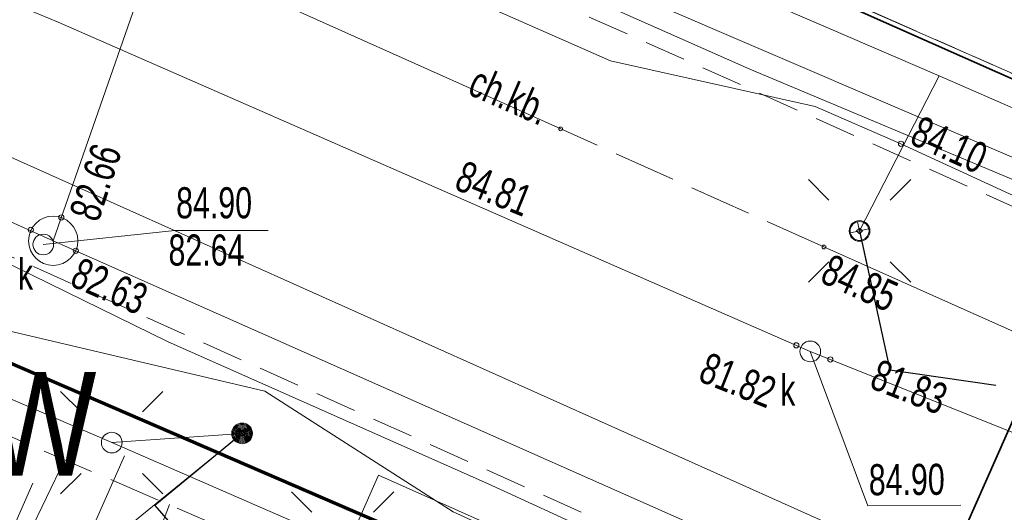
# Model space of a CAD drawing. Header units: metres. Extents: x -1013 to 1491576, y -5789570 to 1032.
# Tile 30 of 62: x 7 to 30, y 20 to 32. Entities that reach past the tile are written whole.
import ezdxf
from ezdxf.xclip import XClip

# ---------------------------------------------------------------- set-up
doc = ezdxf.new("R2010")
doc.units = ezdxf.units.M
doc.header["$MEASUREMENT"] = 0
doc.header["$XCLIPFRAME"] = 0
for name, pattern in [('2_BUBZ02', [1.75, 1.25, -0.5]), ('2_KTCR02', [1.5, 1, -0.5]), ('2_KTJZ01', [2, 1.5, -0.5]), ('GUK', [2, 1.5, -0.5]), ('GUZ', [1, 0.5, -0.5])]:
    doc.linetypes.add(name, pattern=pattern)
for name, color, linetype, lineweight in [('130-Z Teren1', 7, 'Continuous', 13), ('703-L Płaszczyzny podejścia 2D3', 152, 'Continuous', 30), ('704-L Płaszczyzny podejścia 3D2', 4, 'Continuous', 20), ('704-L Płaszczyzny podejścia 3D38', 171, 'Continuous', 35), ('708-L Opisy_ numeracja obiektów85', 1, 'Continuous', 25), ('722-L Obiekty_Latarnie_ słupy_ anteny1', 7, 'Continuous', 13), ('798-L Zakres inwestycji9', 142, 'Continuous', 70), ('ex_02_DXF_MZ_5_BUBZ_D_L_17', 9, 'Continuous', 18), ('ex_02_DXF_MZ_5_Dzialki7', 9, 'Continuous', 18), ('ex_02_DXF_MZ_5_Kontury3', 9, 'Continuous', 18), ('ex_02_DXF_MZ_5_KTCR_E_T_17', 9, 'Continuous', 18), ('ex_02_DXF_MZ_5_KTCR_L_17', 9, 'Continuous', 18), ('ex_02_DXF_MZ_5_KTJZ_L_07', 9, 'Continuous', 18), ('ex_02_DXF_MZ_5_KTKR_L_07', 9, 'Continuous', 18), ('ex_02_DXF_MZ_5_RTPW_T_17', 9, 'Continuous', 18), ('ex_02_DXF_MZ_5_SUBK_L_034', 9, 'Continuous', 18), ('ex_02_DXF_MZ_5_SUPE_D_L_31', 9, 'Continuous', 18), ('ex_02_DXF_MZ_5_SUPG_L_252', 9, 'Continuous', 18), ('ex_02_DXF_MZ_5_SUPK_D_L_434', 9, 'Continuous', 18), ('ex_02_DXF_MZ_5_SUPK_L_434', 9, 'Continuous', 18), ('ex_02_DXF_MZ_5_SUPT_D_L_030', 9, 'Continuous', 18), ('ex_02_DXF_MZ_5_SUPW_L_05', 9, 'Continuous', 18), ('ex_02_DXF_MZ_5_SUSM_D_L_47', 9, 'Continuous', 18), ('ex_02_DXF_MZ_5_SUSM_D_T_07', 9, 'Continuous', 18), ('ex_02_DXF_MZ_5_SUSM_D_T_37', 9, 'Continuous', 18), ('ex_02_DXF_MZ_5_SUTG_T_052', 9, 'Continuous', 18), ('ex_02_DXF_MZ_5_SUTK_T_034', 9, 'Continuous', 18), ('ex_02_DXF_MZ_5_SUUI_D_T_87', 9, 'Continuous', 18), ('ex_02_DXF_MZ_5_SUUI_E_T_37', 9, 'Continuous', 18), ('ex_02_DXF_MZ_5_SUUK_D_T_234', 9, 'Continuous', 18), ('ex_02_DXF_MZ_5_SUUK_E_T_934', 9, 'Continuous', 18), ('ex_02_DXF_MZ_5_SUUK_T_234', 9, 'Continuous', 18), ('ex_02_DXF_MZ_5_Uzytki3', 9, 'Continuous', 18)]:
    doc.layers.add(name, color=color, linetype=linetype, lineweight=lineweight)
doc.layers.add('700-L Mapa 1_1000 dwg', color=7, linetype='Continuous')
doc.layers.add('724-L Tabliczki_ znaki', color=7, linetype='Continuous')
doc.styles.add('STYL_AUTOMATYCZNY_1', font='arial.ttf', dxfattribs={"width": 0.7})
doc.styles.add('STYL_AUTOMATYCZNY_3', font='ARIALN.TTF')
doc.linetypes.add('Linia z krzyżyków', pattern='A,0,[1,88_A.L.04 Sytuacja 1_10001.Shx,S=0.15873,R=0,X=0,Y=0],-20,0', length=20)
doc.dimstyles.new('STYL_AUTOMATYCZNY__1', dxfattribs={"dimtxt": 0.18, "dimasz": 0.912, "dimexe": 0.18, "dimexo": 0.0625, "dimgap": 0, "dimtad": 0, "dimtih": 1, "dimtoh": 1, "dimdec": 4, "dimzin": 0, "dimdsep": 46, "dimcen": 0.09, "dimadec": 0, "dimazin": 0, "dimtfac": 1, "dimtdec": 4, "dimtmove": 0, "dimatfit": 3, "dimldrblk": 'ARROWHEAD_7', "dimfxl": 1, "dimtolj": 1, "dimtzin": 0, "dimarcsym": 0})
picture_1 = doc.add_image_def('image1.png', size_in_pixel=(760, 548))

# ---------------------------------------------------------------- blocks, each defined once
blk = doc.blocks.new('Rysunek_1_5', base_point=(-7447251.91, -5789835.327))
at = {"layer": 'ex_02_DXF_MZ_5_BUBZ_D_L_17', "color": 9, "linetype": '2_BUBZ02', "lineweight": 18}
blk.add_line((5.692, 22.23), (24.282, 14.249), dxfattribs=at)
at = {"layer": 'ex_02_DXF_MZ_5_BUBZ_D_L_17', "color": 9, "linetype": 'Continuous', "lineweight": 18}
for p, q in [((6.78, 19.22), (7.787, 21.305)), ((9.479, 18.08), (10.333, 20.25))]:
    blk.add_line(p, q, dxfattribs=at)
at = {"layer": 'ex_02_DXF_MZ_5_Dzialki7', "color": 9, "linetype": 'Continuous', "lineweight": 18}
for p, q in [((-42.33, 44.713), (161.19, -43.067)), ((118.532, -7.999), (16.017, 37.104))]:
    blk.add_line(p, q, dxfattribs=at)
at = {"layer": 'ex_02_DXF_MZ_5_Kontury3', "color": 9, "linetype": 'GUK', "lineweight": 18}
for p, q in [((-42.331, 44.714), (102.61, -17.792)), ((16.02, 37.103), (62.51, 16.653))]:
    blk.add_line(p, q, dxfattribs=at)
at = {"layer": 'ex_02_DXF_MZ_5_KTCR_L_17', "color": 9, "linetype": '2_KTCR02', "lineweight": 18}
for p, q in [((31.23, 15.163), (-19.02, 37.653)), ((111.77, -8.787), (9.37, 36.973))]:
    blk.add_line(p, q, dxfattribs=at)
at = {"layer": 'ex_02_DXF_MZ_5_KTJZ_L_07', "color": 9, "linetype": '2_KTJZ01', "lineweight": 18}
blk.add_line((26.14, 26.463), (19.78, 29.313), dxfattribs=at)
at = {"layer": 'ex_02_DXF_MZ_5_KTKR_L_07', "color": 9, "linetype": 'Continuous', "lineweight": 18}
for p, q in [((32.42, 17.033), (-15.26, 38.363)), ((19.78, 29.313), (6.98, 35.043)), ((106.54, -9.377), (26.14, 26.463))]:
    blk.add_line(p, q, dxfattribs=at)
at = {"layer": 'ex_02_DXF_MZ_5_RTPW_T_17', "color": 9, "linetype": 'Continuous', "lineweight": 18}
for centre in [(19.78, 29.313), (26.14, 26.463)]:
    blk.add_circle(centre, 0.045, dxfattribs=at)
at = {"layer": 'ex_02_DXF_MZ_5_SUBK_L_034', "color": 9, "linetype": 'Continuous', "lineweight": 18}
blk.add_circle((7.52, 26.613), 0.595, dxfattribs=at)
at = {"layer": 'ex_02_DXF_MZ_5_SUPE_D_L_31', "color": 9, "linetype": 'Continuous', "lineweight": 18}
for p, q in [((23.166, 33.074), (28.924, 30.594)), ((28.924, 30.594), (27, 26.85)), ((28.924, 30.594), (34.281, 28.252)), ((10.298, 24.173), (2.711, 27.88)), ((3.357, 24.154), (8.935, 21.743)), ((18.012, 20.757), (10.298, 24.173)), ((8.935, 21.743), (12.083, 21.965)), ((8.935, 21.743), (14.512, 19.322)), ((30.403, 15.083), (18.012, 20.757))]:
    blk.add_line(p, q, dxfattribs=at)
at = {"layer": 'ex_02_DXF_MZ_5_SUPG_L_252', "color": 9, "linetype": 'Continuous', "lineweight": 18}
for p, q in [((20.98, 30.953), (8.44, 36.493)), ((25.93, 29.853), (20.98, 30.953)), ((28, 28.953), (25.93, 29.853)), ((47.04, 20.193), (28, 28.953))]:
    blk.add_line(p, q, dxfattribs=at)
at = {"layer": 'ex_02_DXF_MZ_5_SUPK_D_L_434', "color": 9, "linetype": 'Continuous', "lineweight": 18}
for p, q in [((-20.52, 43.573), (7.643, 31.885)), ((7.643, 31.885), (25.81, 23.943)), ((25.81, 23.943), (68.023, 7.027))]:
    blk.add_line(p, q, dxfattribs=at)
at = {"layer": 'ex_02_DXF_MZ_5_SUPK_L_434', "color": 9, "linetype": 'Continuous', "lineweight": 18}
for p, q in [((-27.97, 42.343), (7.52, 26.613)), ((7.52, 26.613), (12.66, 41.343)), ((41.33, 11.643), (7.52, 26.613))]:
    blk.add_line(p, q, dxfattribs=at)
at = {"layer": 'ex_02_DXF_MZ_5_SUPT_D_L_030', "color": 9, "linetype": 'Continuous', "lineweight": 18}
for p, q in [((16.628, 34.178), (24.352, 30.752)), ((41.371, 24.051), (18.861, 33.704)), ((24.352, 30.752), (33.691, 26.837))]:
    blk.add_line(p, q, dxfattribs=at)
at = {"layer": 'ex_02_DXF_MZ_5_SUPW_L_05', "color": 9, "linetype": 'Continuous', "lineweight": 18}
for p, q in [((12.63, 22.983), (6.27, 24.483)), ((17.18, 20.073), (12.63, 22.983)), ((17.18, 20.073), (56.56, 2.333))]:
    blk.add_line(p, q, dxfattribs=at)
at = {"layer": 'ex_02_DXF_MZ_5_SUSM_D_L_47', "color": 9, "linetype": 'Continuous', "lineweight": 18}
for start, end in [(90, 180), (270, 0)]:
    blk.add_arc((12.083, 21.965), 0.202, start, end, dxfattribs=at)
at = {"layer": 'ex_02_DXF_MZ_5_SUSM_D_T_07', "color": 9, "linetype": 'Continuous', "lineweight": 18}
for p, q in [((26.258, 27.593), (25.763, 28.088)), ((27.743, 27.593), (28.238, 28.088)), ((26.258, 26.108), (25.763, 25.613)), ((27.743, 26.108), (28.238, 25.613)), ((8.192, 22.485), (7.697, 22.98)), ((9.677, 22.485), (10.172, 22.98)), ((8.192, 21), (7.697, 20.505)), ((9.677, 21), (10.172, 20.505)), ((13.77, 20.064), (13.275, 20.559)), ((15.254, 20.064), (15.749, 20.559))]:
    blk.add_line(p, q, dxfattribs=at)
at = {"layer": 'ex_02_DXF_MZ_5_SUSM_D_T_37', "color": 9, "linetype": 'Continuous', "lineweight": 18}
for centre in [(27, 26.85), (8.935, 21.743)]:
    blk.add_circle(centre, 0.25, dxfattribs=at)
at = {"layer": 'ex_02_DXF_MZ_5_SUTG_T_052', "color": 9, "linetype": 'Continuous', "lineweight": 18}
blk.add_circle((28, 28.953), 0.0625, dxfattribs=at)
at = {"layer": 'ex_02_DXF_MZ_5_SUTK_T_034', "color": 9, "linetype": 'Continuous', "lineweight": 18}
for p, q in [((7.28, 26.523), (10.459, 26.864)), ((10.459, 26.864), (12.712, 26.864)), ((25.81, 23.943), (27.197, 20.221)), ((27.197, 20.221), (29.449, 20.237))]:
    blk.add_line(p, q, dxfattribs=at)
for centre in [(7.716, 27.175), (6.978, 26.876), (8.065, 26.372), (25.472, 24.091), (26.295, 23.749)]:
    blk.add_circle(centre, 0.0625, dxfattribs=at)
at = {"layer": 'ex_02_DXF_MZ_5_SUUI_D_T_87', "color": 9, "linetype": 'Continuous', "lineweight": 18}
for radius in [0.25, 0.25, 0.225, 0.225, 0.2, 0.2, 0.175, 0.175, 0.15, 0.15, 0.125, 0.125, 0.1, 0.1, 0.075, 0.075, 0.05, 0.05, 0.025, 0.025, 0.00715, 0.00715]:
    blk.add_circle((12.083, 21.965), radius, dxfattribs=at)
at = {"layer": 'ex_02_DXF_MZ_5_SUUI_E_T_37', "color": 9, "linetype": 'Continuous', "lineweight": 18}
blk.add_line((12.083, 21.965), (5.019, 16.226), dxfattribs=at)
at = {"layer": 'ex_02_DXF_MZ_5_SUUK_D_T_234', "color": 9, "linetype": 'Continuous', "lineweight": 18}
blk.add_circle((25.81, 23.943), 0.25, dxfattribs=at)
at = {"layer": 'ex_02_DXF_MZ_5_SUUK_T_234', "color": 9, "linetype": 'Continuous', "lineweight": 18}
blk.add_circle((7.28, 26.523), 0.25, dxfattribs=at)
at = {"layer": 'ex_02_DXF_MZ_5_Uzytki3', "color": 9, "linetype": 'GUZ', "lineweight": 18}
for p, q in [((-42.331, 44.714), (102.61, -17.792)), ((16.017, 37.104), (62.515, 16.649))]:
    blk.add_line(p, q, dxfattribs=at)
at = {"layer": 'ex_02_DXF_MZ_5_KTCR_E_T_17', "color": 9, "linetype": 'Continuous', "lineweight": 18, "insert": (17.646, 30.503), "char_height": 0.75, "attachment_point": 4, "rotation": 336.4403, "style": 'STYL_AUTOMATYCZNY_1'}
blk.add_mtext('\\A1;{\\pql;\\fArial|b0|i0|c238|p0;\\W0.700000;ch.kb.}', dxfattribs=at)
at = {"layer": 'ex_02_DXF_MZ_5_RTPW_T_17', "color": 9, "linetype": 'Continuous', "lineweight": 18, "char_height": 0.75, "attachment_point": 1, "style": 'STYL_AUTOMATYCZNY_1'}
for s, insert, rotation in [('\\A1;{\\pql;\\fArial|b0|i0|c238|p0;\\W0.700000;84.81}', (17.457, 28.567), 338.0255), ('\\A1;{\\pql;\\fArial|b0|i0|c238|p0;\\W0.700000;84.85}', (26.319, 26.315), 335.889)]:
    blk.add_mtext(s, dxfattribs=dict(at, insert=insert, rotation=rotation))
at = {"layer": 'ex_02_DXF_MZ_5_SUTG_T_052', "color": 9, "linetype": 'Continuous', "lineweight": 18, "insert": (28.173, 28.961), "char_height": 0.75, "attachment_point": 7, "rotation": 335.6375, "style": 'STYL_AUTOMATYCZNY_1'}
blk.add_mtext('\\A1;{\\pql;\\fArial|b0|i0|c238|p0;\\W0.700000;84.10}', dxfattribs=at)
at = {"layer": 'ex_02_DXF_MZ_5_SUTK_T_034', "color": 9, "linetype": 'Continuous', "lineweight": 18, "char_height": 0.75, "style": 'STYL_AUTOMATYCZNY_1'}
for s, insert, attachment_point, rotation in [('\\A1;{\\pql;\\fArial|b0|i0|c238|p0;\\W0.700000;82.66}', (7.895, 27.272), 1, 71.6477), ('\\A1;{\\pql;\\fArial|b0|i0|c238|p0;\\W0.700000;82.63}', (8.189, 26.232), 1, 336.4629), ('\\A1;{\\pql;\\fArial|b0|i0|c238|p0;\\W0.700000;81.82}', (23.207, 23.587), 4, 338.1986), ('\\A1;{\\pql;\\fArial|b0|i0|c238|p0;\\W0.700000;81.83}', (27.344, 23.421), 4, 338.5523), ('\\A1;{\\pql;\\fArial|b0|i0|c238|p0;\\W0.700000;84.90}', (27.22, 21.221), 1, 0.4031)]:
    blk.add_mtext(s, dxfattribs=dict(at, insert=insert, attachment_point=attachment_point, rotation=rotation))
for s, insert, attachment_point in [('\\A1;{\\pql;\\fArial|b0|i0|c238|p0;\\W0.700000;84.90}', (10.489, 27.144), 7), ('\\A1;{\\pql;\\fArial|b0|i0|c238|p0;\\W0.700000;82.64}', (10.305, 26.765), 1)]:
    blk.add_mtext(s, dxfattribs=dict(at, insert=insert, attachment_point=attachment_point))
at = {"layer": 'ex_02_DXF_MZ_5_SUUK_E_T_934', "color": 9, "linetype": 'Continuous', "lineweight": 18, "char_height": 0.75, "attachment_point": 1, "style": 'STYL_AUTOMATYCZNY_1'}
for s, insert in [('\\A1;{\\pql;\\fArial|b0|i0|c238|p0;\\W0.700000;k}', (6.666, 26.185)), ('\\A1;{\\pql;\\fArial|b0|i0|c238|p0;\\W0.700000;k }', (25.082, 23.385))]:
    blk.add_mtext(s, dxfattribs=dict(at, insert=insert))
blk = doc.blocks.new('ARROWHEAD_7')
at = {"color": 0, "linetype": 'Continuous', "lineweight": 0}
for p, q in [((0, 0), (-1, 0)), ((-0.25, 0), (0.25, 0)), ((0, -0.25), (0, 0.25))]:
    blk.add_line(p, q, dxfattribs=at)
blk.add_circle((0, 0), 0.25, dxfattribs=at)

msp = doc.modelspace()

# ---------------------------------------------------------------- linework, layer by layer
at = {"layer": '130-Z Teren1', "color": 7, "linetype": 'Continuous', "lineweight": 13}
for points in [[(8.023, 18.683), (9.239, 21.426)], [(6.421, 19.393), (7.029, 20.764)]]:
    msp.add_lwpolyline(points, dxfattribs=at)
at = {"layer": '703-L Płaszczyzny podejścia 2D3', "color": 152, "linetype": 'Continuous', "lineweight": 30}
msp.add_circle((8.227, 10.355), 1021.659, dxfattribs=at)
at = {"layer": '704-L Płaszczyzny podejścia 3D2', "color": 4, "linetype": 'Continuous', "lineweight": 20, "flags": 128}
for points in [[(3.307, 42.648), (33.752, 29.158)], [(33.752, 29.158), (25.649, 10.872)]]:
    msp.add_lwpolyline(points, dxfattribs=at)
at = {"layer": '704-L Płaszczyzny podejścia 3D38', "color": 171, "linetype": 'Continuous', "lineweight": 35, "flags": 128}
for points in [[(33.752, 29.158), (3.307, 42.648)], [(25.649, 10.872), (33.752, 29.158)]]:
    msp.add_lwpolyline(points, dxfattribs=at)
at = {"layer": '722-L Obiekty_Latarnie_ słupy_ anteny1', "color": 7, "linetype": 'Continuous', "lineweight": 13, "flags": 128}
for points in [[(27, 26.78), (27.071, 26.85), (27, 26.921), (26.929, 26.85)], [(12.083, 21.894), (12.154, 21.965), (12.083, 22.036), (12.012, 21.965)]]:
    msp.add_lwpolyline(points, close=True, dxfattribs=at)
at = {"layer": '798-L Zakres inwestycji9', "color": 142, "linetype": 'Linia z krzyżyków', "lineweight": 70}
msp.add_lwpolyline([(-11.808, 31.551), (35.146, 11.302), (17.379, -29.897), (8.59, -26.107), (-4.62, -20.177), (-29.409, -9.263)], close=True, dxfattribs=at)

# ---------------------------------------------------------------- block references
at = {"layer": '700-L Mapa 1_1000 dwg', "color": 52, "linetype": 'Continuous', "lineweight": 25}
ref = msp.add_blockref('Rysunek_1_5', (-7447251.91, -5789835.327), dxfattribs=at)
XClip(ref).set_block_clipping_path([(-454.4097296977, -337.82710067), (350.5902703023, 167.17289933)])

# ---------------------------------------------------------------- texts
at = {"layer": '708-L Opisy_ numeracja obiektów85', "color": 1, "linetype": 'Continuous', "lineweight": 25, "insert": (-0.979, 20.222), "char_height": 2.5, "attachment_point": 7, "style": 'STYL_AUTOMATYCZNY_3'}
msp.add_mtext('\\A1;{\\pql;\\fArial Narrow|b0|i0|c238|p0;\\W1.000000;i_WKW}', dxfattribs=at)

# ---------------------------------------------------------------- pictures from other files: only their frames are drawn
at = {"layer": '724-L Tabliczki_ znaki', "linetype": 'Continuous', "lineweight": 0}
image = msp.add_image(picture_1, insert=(14.208, 18.318), size_in_units=(4, 2.884), rotation=-23.8992, dxfattribs=at)
image.set_boundary_path([(-0.5, -0.5), (759.5, 547.5)])

# ---------------------------------------------------------------- leaders
at = {"layer": '708-L Opisy_ numeracja obiektów85', "color": 1, "linetype": 'Continuous', "lineweight": 25, "annotation_type": 0, "has_hookline": 1}
for points, hookline_direction, text_width in [([(27, 26.85), (27.728, 23.497), (30.29, 23.13)], 0, 6.034), ([(12.083, 21.965), (9.973, 20.222), (10.298, 19.854), (9.386, 19.854)], 1, 9.337)]:
    msp.add_leader(points, dimstyle='STYL_AUTOMATYCZNY__1', dxfattribs=dict(at, hookline_direction=hookline_direction, text_width=text_width))

doc.saveas('drawing.dxf')
